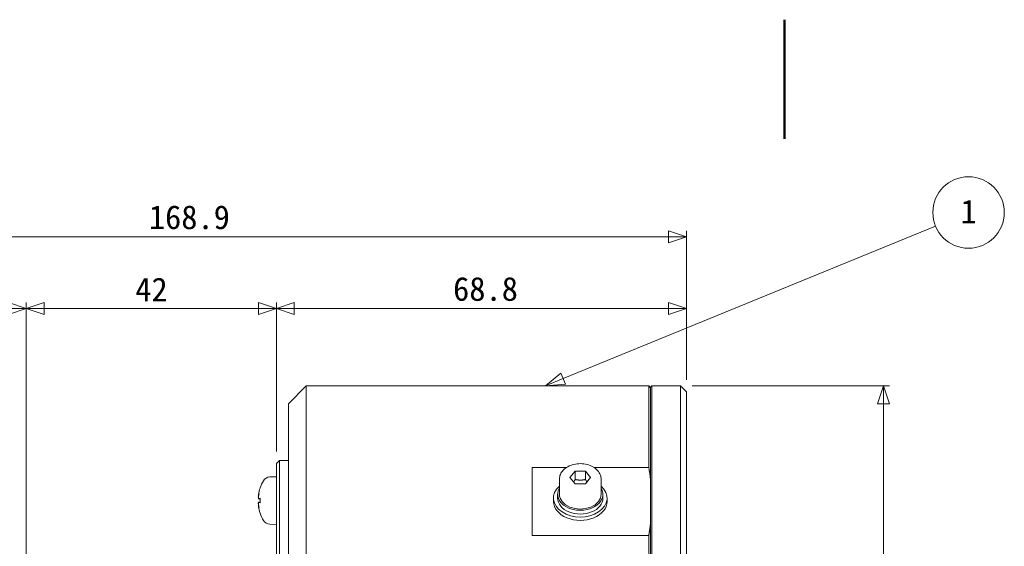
# Model space of a CAD drawing. Header units: millimetres. Extents: x 0 to 594, y 0 to 420.
# Tile 4 of 5: x 169 to 334, y 332 to 420. Entities that reach past the tile are written whole.
import ezdxf

# ---------------------------------------------------------------- set-up
doc = ezdxf.new("R2010")
doc.units = ezdxf.units.MM
doc.header["$LTSCALE"] = 2
doc.layers.get('0').update_dxf_attribs({"lineweight": 18})
for name, color, linetype, lineweight in [('可見邊線(ISO)', 7, 'Continuous', 9), ('圖框_0', 7, 'Continuous', 50), ('標註(ISO)', 7, 'Continuous', 9), ('符號(ISO)', 7, 'Continuous', 9)]:
    doc.layers.add(name, color=color, linetype=linetype, lineweight=lineweight)
doc.dimstyles.new('標註', dxfattribs={"dimscale": 2, "dimtxt": 2, "dimasz": 1.5, "dimexe": 0.5, "dimexo": 1, "dimgap": 0.5, "dimtad": 1, "dimdec": 3, "dimrnd": 1e-08, "dimdsep": 46, "dimtxsty": 'Standard', "dimblk": 'Filled-1', "dimcen": 0.09, "dimdle": 5, "dimclrd": 3, "dimclre": 3, "dimclrt": 3, "dimazin": 2, "dimtfac": 1, "dimtdec": 3, "dimtmove": 0, "dimatfit": 3, "dimldrblk": 'Filled-1', "dimfxl": 0, "dimtolj": 1, "dimlwd": 9, "dimlwe": 9, "dimarcsym": 0})

# ---------------------------------------------------------------- blocks, each defined once
blk = doc.blocks.new('Borders Default Border')
at = {"layer": '圖框_0', "flags": 128}
blk.add_lwpolyline([(148.5, 210), (148.5, 200)], dxfattribs=at)
blk = doc.blocks.new('Filled-1')
at = {"color": 0}
for p, q in [((0, 0), (-1, 0.333)), ((-1, 0.333), (-1, -0.333)), ((-1, 0), (0, 0)), ((-1, -0.333), (0, 0))]:
    blk.add_line(p, q, dxfattribs=at)
at = {"color": 0, "flags": 128}
blk.add_lwpolyline([(-1, -0.333), (0, 0)], dxfattribs=at)
at = {"color": 0}
blk.add_solid([(-1, -0.333), (0, 0), (-1, 0.333), (-1, -0.333)], dxfattribs=at)
blk = doc.blocks.new('*D33')
at = {"layer": 'Defpoints', "color": 0, "linetype": 'Continuous'}
for p in [(279.51, 358.54), (279.51, 228.54), (313.59, 228.54)]:
    blk.add_point(p, dxfattribs=at)
at = {"layer": '標註(ISO)', "color": 3, "linetype": 'Continuous', "lineweight": 9}
for p, q in [((281.51, 358.54), (314.59, 358.54)), ((313.59, 355.54), (313.59, 231.54)), ((281.51, 228.54), (314.59, 228.54))]:
    blk.add_line(p, q, dxfattribs=at)
at = {"layer": '標註(ISO)', "color": 3, "linetype": 'Continuous', "lineweight": 9, "xscale": 3, "yscale": 3, "zscale": 3}
for p, rotation in [((313.59, 358.54), 90), ((313.59, 228.54), 270)]:
    blk.add_blockref('Filled-1', p, dxfattribs=dict(at, rotation=rotation))
at = {"layer": '標註(ISO)', "color": 3, "linetype": 'Continuous', "lineweight": 9, "insert": (309.58, 287.26), "char_height": 4, "attachment_point": 4, "rotation": 90}
blk.add_mtext('\\A1;{\\fAIGDT|b0|i0;\\ln}\\f新細明體|b0|i0;130', dxfattribs=at)
blk = doc.blocks.new('*D41')
at = {"layer": 'Defpoints', "color": 0, "linetype": 'Continuous'}
for p in [(280.51, 383.54), (280.51, 357.54), (111.61, 300.04)]:
    blk.add_point(p, dxfattribs=at)
at = {"layer": '標註(ISO)', "color": 3, "linetype": 'Continuous', "lineweight": 9}
for p, q in [((111.61, 302.04), (111.61, 384.54)), ((114.61, 383.54), (277.51, 383.54)), ((280.51, 359.54), (280.51, 384.54))]:
    blk.add_line(p, q, dxfattribs=at)
at = {"layer": '標註(ISO)', "color": 3, "linetype": 'Continuous', "lineweight": 9, "xscale": 3, "yscale": 3, "zscale": 3, "rotation": 180}
blk.add_blockref('Filled-1', (111.61, 383.54), dxfattribs=at)
at = {"layer": '標註(ISO)', "color": 3, "linetype": 'Continuous', "lineweight": 9, "xscale": 3, "yscale": 3, "zscale": 3}
blk.add_blockref('Filled-1', (280.51, 383.54), dxfattribs=at)
at = {"layer": '標註(ISO)', "color": 3, "linetype": 'Continuous', "lineweight": 9, "insert": (190.29, 386.82), "char_height": 4, "attachment_point": 4}
blk.add_mtext('\\A1;168.9', dxfattribs=at)
blk = doc.blocks.new('*D42')
at = {"layer": 'Defpoints', "color": 0, "linetype": 'Continuous'}
for p in [(211.71, 371.54), (280.51, 357.54), (211.71, 345.54)]:
    blk.add_point(p, dxfattribs=at)
at = {"layer": '標註(ISO)', "color": 3, "linetype": 'Continuous', "lineweight": 9}
for p, q in [((211.71, 347.54), (211.71, 372.54)), ((280.51, 359.54), (280.51, 372.54)), ((277.51, 371.54), (214.71, 371.54))]:
    blk.add_line(p, q, dxfattribs=at)
at = {"layer": '標註(ISO)', "color": 3, "linetype": 'Continuous', "lineweight": 9, "xscale": 3, "yscale": 3, "zscale": 3, "rotation": 180}
blk.add_blockref('Filled-1', (211.71, 371.54), dxfattribs=at)
at = {"layer": '標註(ISO)', "color": 3, "linetype": 'Continuous', "lineweight": 9, "xscale": 3, "yscale": 3, "zscale": 3}
blk.add_blockref('Filled-1', (280.51, 371.54), dxfattribs=at)
at = {"layer": '標註(ISO)', "color": 3, "linetype": 'Continuous', "lineweight": 9, "insert": (241.36, 374.79), "char_height": 4, "attachment_point": 4}
blk.add_mtext('\\A1;68.8', dxfattribs=at)
blk = doc.blocks.new('*D43')
at = {"layer": 'Defpoints', "color": 0, "linetype": 'Continuous'}
for p in [(169.71, 371.54), (211.71, 345.54), (169.71, 316.54)]:
    blk.add_point(p, dxfattribs=at)
at = {"layer": '標註(ISO)', "color": 3, "linetype": 'Continuous', "lineweight": 9}
for p, q in [((169.71, 318.54), (169.71, 372.54)), ((211.71, 347.54), (211.71, 372.54)), ((208.71, 371.54), (172.71, 371.54))]:
    blk.add_line(p, q, dxfattribs=at)
at = {"layer": '標註(ISO)', "color": 3, "linetype": 'Continuous', "lineweight": 9, "xscale": 3, "yscale": 3, "zscale": 3, "rotation": 180}
blk.add_blockref('Filled-1', (169.71, 371.54), dxfattribs=at)
at = {"layer": '標註(ISO)', "color": 3, "linetype": 'Continuous', "lineweight": 9, "xscale": 3, "yscale": 3, "zscale": 3}
blk.add_blockref('Filled-1', (211.71, 371.54), dxfattribs=at)
at = {"layer": '標註(ISO)', "color": 3, "linetype": 'Continuous', "lineweight": 9, "insert": (188.01, 374.72), "char_height": 4, "attachment_point": 4}
blk.add_mtext('\\A1;42', dxfattribs=at)
blk = doc.blocks.new('*D44')
at = {"layer": 'Defpoints', "color": 0, "linetype": 'Continuous'}
for p in [(147.61, 371.54), (169.71, 316.54), (147.61, 303.31)]:
    blk.add_point(p, dxfattribs=at)
at = {"layer": '標註(ISO)', "color": 3, "linetype": 'Continuous', "lineweight": 9}
for p, q in [((147.61, 305.31), (147.61, 372.54)), ((169.71, 318.54), (169.71, 372.54)), ((166.71, 371.54), (150.61, 371.54))]:
    blk.add_line(p, q, dxfattribs=at)
at = {"layer": '標註(ISO)', "color": 3, "linetype": 'Continuous', "lineweight": 9, "xscale": 3, "yscale": 3, "zscale": 3, "rotation": 180}
blk.add_blockref('Filled-1', (147.61, 371.54), dxfattribs=at)
at = {"layer": '標註(ISO)', "color": 3, "linetype": 'Continuous', "lineweight": 9, "xscale": 3, "yscale": 3, "zscale": 3}
blk.add_blockref('Filled-1', (169.71, 371.54), dxfattribs=at)
at = {"layer": '標註(ISO)', "color": 3, "linetype": 'Continuous', "lineweight": 9, "insert": (154.15, 374.75), "char_height": 4, "attachment_point": 4}
blk.add_mtext('\\A1;22.1', dxfattribs=at)
blk = doc.blocks.new('Balloon1')
at = {"layer": '符號(ISO)', "color": 3, "linetype": 'Continuous', "lineweight": 9}
for p, q in [((129.912, 179.877), (161.173, 192.686)), ((129.722, 180.339), (128.431, 179.27)), ((130.101, 179.414), (129.722, 180.339)), ((129.912, 179.877), (128.431, 179.27)), ((128.431, 179.27), (130.101, 179.414))]:
    blk.add_line(p, q, dxfattribs=at)
at = {"layer": '符號(ISO)', "color": 3, "linetype": 'Continuous', "lineweight": 9, "flags": 128}
blk.add_lwpolyline([(129.722, 180.339), (128.431, 179.27)], dxfattribs=at)
at = {"layer": '符號(ISO)'}
blk.add_circle((163.942, 193.82), 3, dxfattribs=at)
at = {"layer": '符號(ISO)', "color": 3}
blk.add_solid([(129.722, 180.339), (128.431, 179.27), (130.101, 179.414), (129.722, 180.339)], dxfattribs=at)
at = {"layer": '符號(ISO)', "color": 3, "insert": (163.942, 193.903), "char_height": 2, "attachment_point": 5}
blk.add_mtext('1', dxfattribs=at)

msp = doc.modelspace()

# ---------------------------------------------------------------- linework, layer by layer
at = {"layer": '可見邊線(ISO)'}
for p, q in [((213.7102, 355.5401), (216.7102, 358.5401)), ((216.7102, 358.5401), (216.7102, 230.5401)), ((216.7102, 358.5401), (274.2102, 358.5401)), ((274.2102, 344.8384), (274.2102, 358.5401)), ((274.5102, 358.2401), (274.2102, 358.5401)), ((274.5102, 358.3401), (274.7102, 358.5401)), ((274.5102, 228.7401), (274.5102, 358.3401)), ((274.7102, 358.5401), (274.7102, 228.5401)), ((279.5102, 358.5401), (274.7102, 358.5401)), ((279.5102, 228.5401), (279.5102, 358.5401)), ((280.5102, 357.5401), (279.5102, 358.5401)), ((280.5102, 357.5401), (280.5102, 229.5401)), ((213.7102, 231.5401), (213.7102, 355.5401)), ((211.7102, 345.5401), (212.2102, 346.0401)), ((211.7102, 241.5401), (211.7102, 345.5401)), ((212.2102, 346.0401), (212.2102, 241.0401)), ((213.7102, 346.0401), (212.2102, 346.0401)), ((254.6102, 344.8384), (254.6102, 333.4586)), ((254.6102, 344.8384), (260.3836, 344.8384)), ((260.9781, 343.179), (261.8442, 344.2397)), ((261.8442, 344.2397), (263.5762, 344.2397)), ((261.8442, 342.8255), (261.8442, 344.2397)), ((263.5762, 344.2397), (264.4422, 343.179)), ((263.5762, 342.8255), (263.5762, 344.2397)), ((265.0368, 344.8384), (274.2102, 344.8384)), ((210.5978, 343.2513), (211.7102, 343.2901)), ((259.2102, 342.8962), (259.2102, 340.3506)), ((261.8442, 342.1184), (260.9781, 343.179)), ((263.5762, 342.1184), (261.8442, 342.1184)), ((264.4422, 343.179), (263.5762, 342.1184)), ((266.2102, 342.8962), (266.2102, 340.3506)), ((208.9607, 341.3681), (208.9607, 341.3614)), ((208.6739, 339.9883), (208.6959, 339.9864)), ((208.6937, 339.5664), (208.9607, 339.5431)), ((208.6937, 339.0138), (208.9607, 339.0372)), ((208.9607, 339.6663), (208.9607, 338.914)), ((258.2102, 339.1485), (258.2102, 339.7142)), ((258.9102, 339.7142), (258.9102, 340.3506)), ((266.5102, 339.7142), (266.5102, 340.3506)), ((267.2102, 339.1485), (267.2102, 339.7142)), ((208.6739, 338.592), (208.6959, 338.5939)), ((208.9607, 337.2188), (208.9607, 337.2122)), ((210.5978, 335.329), (211.7102, 335.2901)), ((274.2102, 333.4586), (254.6102, 333.4586)), ((274.2102, 253.6216), (274.2102, 333.4586))]:
    msp.add_line(p, q, dxfattribs=at)
for centre, radius, start, end in [((215.1102, 339.2901), 6.5, 149.208665, 160.84879), ((210.6432, 341.9521), 1.3, 92, 149.208665), ((209.1267, 341.3681), 0.166, 160.84879, 180), ((209.1267, 337.2122), 0.166, 180, 199.15121), ((215.1102, 339.2901), 6.5, 199.15121, 210.791335), ((210.6432, 336.6282), 1.3, 210.791335, 268)]:
    msp.add_arc(centre, radius, start, end, dxfattribs=at)
for centre, major_axis, ratio, start_param, end_param in [((215.0747, 339.3386), (5.2354, 3.8308), 0.98904802, 2.1808365, 2.35052961), ((262.7102, 339.7142), (4.5, 0), 0.70710678, 2.46191883, 6.96285913), ((262.7102, 340.3506), (3.8, 0), 0.70710678, 2.74157118, 6.68320678), ((214.9411, 338.5641), (-6.259, 1.4582), 0.6436368, 6.17445167, 6.29160314), ((214.9411, 339.9171), (-6.2048, -1.674), 0.74537104, 5.8271648, 5.94431627), ((208.0571, 340.1975), (-1.4102, 0.1901), 0.09828729, 2.03705392, 2.05411892), ((215.0747, 338.8873), (-6.4622, 0.5695), 0.11911293, 5.95937619, 6.1290693), ((215.0747, 339.693), (-6.4622, -0.5695), 0.11911293, 0.15411601, 0.32380912), ((262.7102, 339.1485), (4.5, 0), 0.70710678, 3.14159265, 6.28318531), ((262.7102, 339.7142), (3.8, 0), 0.70710678, 3.14159265, 6.28318531), ((262.7102, 340.3506), (3.5, 0), 0.70710678, 3.14159265, 6.28318531), ((214.9411, 338.6632), (-6.2048, 1.674), 0.74537104, 0.33886904, 0.45602051), ((208.0571, 338.3827), (1.4102, 0.1901), 0.09828729, 1.08747373, 1.10453876), ((214.9411, 340.0162), (-6.259, -1.4582), 0.6436368, 6.27476747, 6.39191894), ((215.0747, 339.2416), (-5.2354, 3.8308), 0.98904802, 0.79106304, 0.96075615)]:
    msp.add_ellipse(centre, major_axis=major_axis, ratio=ratio, start_param=start_param, end_param=end_param, dxfattribs=at)
for points, knots in [([(259.2102, 342.8962), (259.2102, 343.1619), (259.2654, 343.4272), (259.4789, 343.9349), (259.6406, 344.1759), (260.0593, 344.6185), (260.3219, 344.8165), (260.9212, 345.1455), (261.2601, 345.274), (261.9753, 345.4464), (262.3519, 345.4896), (263.1044, 345.4868), (263.4802, 345.4407), (264.1952, 345.2625), (264.5343, 345.1303), (265.1398, 344.7893), (265.4068, 344.5808), (265.8318, 344.1084), (265.9932, 343.8462), (266.1701, 343.3498), (266.2102, 343.1231), (266.2102, 342.8962)], [1.57079633, 1.57079633, 1.57079633, 1.57079633, 1.85984519, 1.85984519, 2.16039648, 2.16039648, 2.48142187, 2.48142187, 2.81319243, 2.81319243, 3.14689886, 3.14689886, 3.48054293, 3.48054293, 3.8142428, 3.8142428, 4.14581848, 4.14581848, 4.46553742, 4.46553742, 4.71238898, 4.71238898, 4.71238898, 4.71238898]), ([(208.6744, 339.9883), (208.6742, 339.9883), (208.6741, 339.9883), (208.6706, 339.9886), (208.6681, 339.9963), (208.6662, 340.0273), (208.6668, 340.0506), (208.6702, 340.1042), (208.6734, 340.1382), (208.6822, 340.2127), (208.6878, 340.2531), (208.6955, 340.3029), (208.6975, 340.3151), (208.6995, 340.3274)], [0.0226286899, 0.0226286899, 0.0226286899, 0.0226286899, 0.023113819, 0.023113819, 0.0345069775, 0.0345069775, 0.0459001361, 0.0459001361, 0.0573821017, 0.0573821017, 0.0688640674, 0.0688640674, 0.0724948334, 0.0724948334, 0.0724948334, 0.0724948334]), ([(208.6744, 338.7046), (208.6742, 338.7065), (208.674, 338.7084), (208.6705, 338.748), (208.6681, 338.7882), (208.6662, 338.8624), (208.6668, 338.8963), (208.6702, 338.9501), (208.6734, 338.9736), (208.6821, 339.0052), (208.6877, 339.0132), (208.6954, 339.014), (208.6974, 339.0135), (208.6995, 339.0121)], [0.02262944, 0.02262944, 0.02262944, 0.02262944, 0.0231976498, 0.0231976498, 0.0345489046, 0.0345489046, 0.0459001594, 0.0459001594, 0.0573383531, 0.0573383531, 0.0687765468, 0.0687765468, 0.0724922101, 0.0724922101, 0.0724922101, 0.0724922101]), ([(208.6995, 339.5681), (208.6932, 339.5641), (208.6871, 339.5673), (208.6769, 339.5899), (208.673, 339.6094), (208.668, 339.657), (208.6666, 339.6879), (208.6668, 339.7581), (208.6684, 339.7972), (208.672, 339.848), (208.6731, 339.8617), (208.6744, 339.8757)], [0, 0, 0, 0, 0.0115474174, 0.0115474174, 0.0230948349, 0.0230948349, 0.0344508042, 0.0344508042, 0.0458067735, 0.0458067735, 0.0498482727, 0.0498482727, 0.0498482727, 0.0498482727]), ([(208.6995, 338.2529), (208.6933, 338.2905), (208.6871, 338.3316), (208.677, 338.4094), (208.673, 338.446), (208.668, 338.5057), (208.6666, 338.5328), (208.6668, 338.5723), (208.6684, 338.5848), (208.672, 338.5912), (208.6731, 338.5921), (208.6744, 338.592)], [0, 0, 0, 0, 0.011514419, 0.011514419, 0.023028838, 0.023028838, 0.0344177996, 0.0344177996, 0.0458067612, 0.0458067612, 0.0498477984, 0.0498477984, 0.0498477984, 0.0498477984])]:
    msp.add_open_spline(points, degree=3, knots=knots, dxfattribs=at)
for points, weights in [([(274.2102, 344.8384), (274.3941, 343.7883), (274.5102, 342.743)], [1, 1.00071105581, 1.00089982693]), ([(261.8442, 342.8255), (261.7083, 342.6035), (261.5874, 342.4329)], [1, 1.04389492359, 1.06288024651]), ([(263.5762, 342.8255), (262.7102, 342.6487), (261.8442, 342.8255)], [1, 1.15470053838, 1]), ([(263.833, 342.4329), (263.7121, 342.6035), (263.5762, 342.8255)], [1.06288024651, 1.04389492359, 1]), ([(274.5102, 335.5541), (274.3941, 334.5088), (274.2102, 333.4586)], [1.00089982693, 1.00071105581, 1])]:
    msp.add_rational_spline(points, weights, degree=2, dxfattribs=at)
for points in [[(208.9607, 339.6663), (208.9607, 339.6684), (208.9642, 339.6705), (208.9699, 339.672)], [(208.9699, 338.9082), (208.9642, 338.9098), (208.9607, 338.9119), (208.9607, 338.914)]]:
    msp.add_open_spline(points, degree=3, dxfattribs=at)

# ---------------------------------------------------------------- block references
at = {"xscale": 2, "yscale": 2, "zscale": 2}
msp.add_blockref('Borders Default Border', (0, 0), dxfattribs=at)
at = {"layer": '符號(ISO)', "xscale": 2, "yscale": 2, "zscale": 2}
msp.add_blockref('Balloon1', (0, 0), dxfattribs=at)

# ---------------------------------------------------------------- dimensions: what is measured, and where the dimension line sits
at = {"layer": '標註(ISO)', "color": 3, "linetype": 'Continuous', "lineweight": 9}
for base, p1, p2, picture, middle in [((280.5102, 383.5401), (111.6102, 300.0401), (280.5102, 357.5401), '*D41', (196.1602, 383.5401)), ((147.6102, 371.5401), (169.7102, 316.5401), (147.6102, 303.3074), '*D44', (158.6602, 371.5401)), ((169.7102, 371.5401), (211.7102, 345.5401), (169.7102, 316.5401), '*D43', (190.7102, 371.5401))]:
    dim = msp.add_linear_dim(base=base, p1=p1, p2=p2, angle=180, dimstyle='標註', override={"dimgap": 0.5, "dimdec": 3, "dimtol": 0, "dimlim": 0, "dimtp": 0, "dimtm": 0, "dimtdec": 3, "dimtofl": 0, "dimatfit": 1}, dxfattribs=at)
    dim.commit()
    dim.dimension.update_dxf_attribs({"geometry": picture, "text_midpoint": middle, "dimtype": 160})
dim = msp.add_linear_dim(base=(211.7102, 371.5401), p1=(280.5102, 357.5401), p2=(211.7102, 345.5401), dimstyle='標註', override={"dimgap": 0.5, "dimdec": 3, "dimtol": 0, "dimlim": 0, "dimtp": 0, "dimtm": 0, "dimtdec": 3, "dimtofl": 0, "dimatfit": 1}, dxfattribs=at)
dim.commit()
dim.dimension.update_dxf_attribs({"geometry": '*D42', "text_midpoint": (246.0102, 371.5401), "dimtype": 160})
dim = msp.add_linear_dim(base=(313.5881, 228.5401), p1=(279.5102, 358.5401), p2=(279.5102, 228.5401), angle=90, text='{\\fAIGDT|b0|i0;\\ln}\\f新細明體|b0|i0;<>', dimstyle='標註', override={"dimgap": 0.5, "dimdec": 3, "dimtol": 0, "dimlim": 0, "dimtp": 0, "dimtm": 0, "dimtdec": 3, "dimtofl": 0, "dimatfit": 1}, dxfattribs=at)
dim.commit()
dim.dimension.update_dxf_attribs({"geometry": '*D33', "text_midpoint": (313.5881, 293.5401), "dimtype": 160})

doc.saveas('drawing.dxf')
